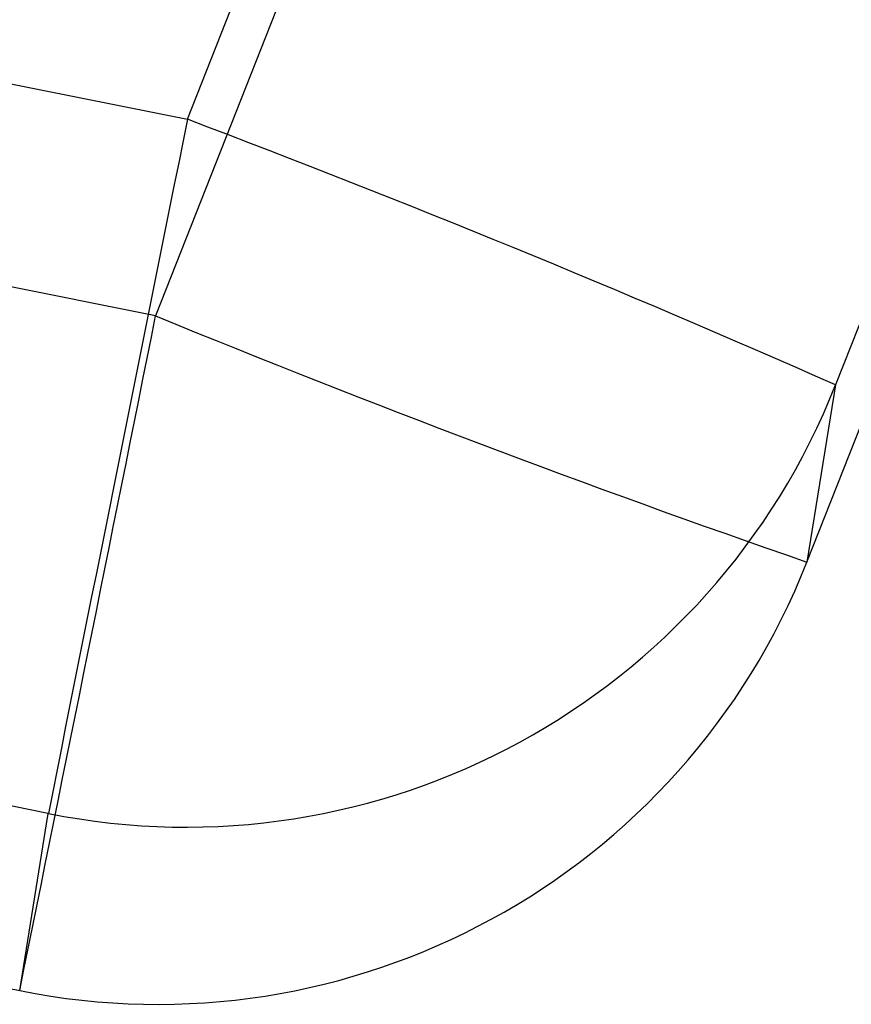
# Model space of a CAD drawing. Header units: millimetres. Extents: x 591 to 936, y 334 to 746.
# Tile 78 of 256: x 639.05 to 639.348, y 673.038 to 673.39. Entities that reach past the tile are written whole.
import ezdxf

# ---------------------------------------------------------------- set-up
doc = ezdxf.new("R2010")
doc.units = ezdxf.units.MM

msp = doc.modelspace()

# ---------------------------------------------------------------- linework, layer by layer
at = {"color": 7, "linetype": 'Continuous', "lineweight": 25}
for p, q in [((639.11018, 673.35474), (640.71613, 677.43091)), ((640.70476, 677.3605), (639.09881, 673.28433)), ((640.94817, 677.33581), (639.34222, 673.25965)), ((639.33197, 673.19617), (640.93792, 677.27233)), ((639.09881, 673.28433), (634.59517, 674.18889)), ((639.06039, 673.1062), (634.55676, 674.01075)), ((634.5465, 673.94728), (639.05014, 673.04272)), ((637.01859, 673.77484), (639.11018, 673.35474)), ((639.34222, 673.25965), (639.33197, 673.19617)), ((639.05014, 673.04272), (639.06039, 673.1062))]:
    msp.add_line(p, q, dxfattribs=at)
for centre, radius, start, end in [((759.70041, 649.07006), 123.01117, 168.6139559, 168.7320241), ((637.48038, 669.0474), 4.60538, 66.15421, 69.27446), ((530.34585, 695.06395), 110.91238, 348.5480459, 348.675366), ((640.808, 677.45224), 4.50475, 247.7022, 250.87309), ((639.10963, 673.35129), 0.25, 258.6411, 338.4938), ((639.09938, 673.28782), 0.25, 258.6411, 338.4938)]:
    msp.add_arc(centre, radius, start, end, dxfattribs=at)

doc.saveas('drawing.dxf')
